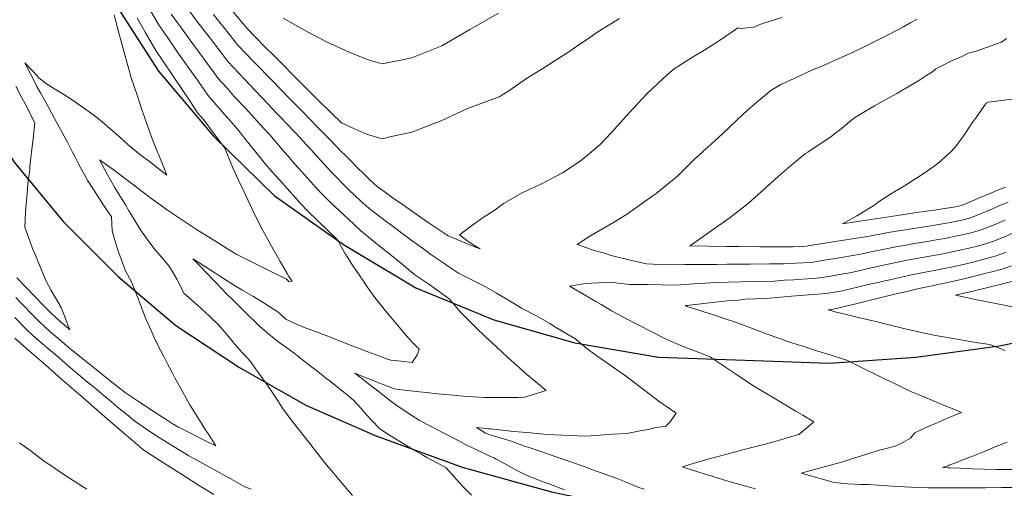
# Model space of a CAD drawing. Header units: inches. Extents: x 11351264 to 11356330, y 6702313 to 6706468.
# Tile 131 of 160: x 11355487 to 11355828, y 6704884 to 6705046. Entities that reach past the tile are written whole.
import ezdxf

# ---------------------------------------------------------------- set-up
doc = ezdxf.new("R2010")
doc.units = ezdxf.units.IN
doc.header["$MEASUREMENT"] = 0
doc.layers.add('Shumate_Contours_clip1', color=7, linetype='Continuous', lineweight=0)
doc.layers.add('Shumate_Streets_clip1', color=7, linetype='Continuous')

msp = doc.modelspace()

# ---------------------------------------------------------------- linework, layer by layer
at = {"layer": 'Shumate_Contours_clip1'}
for points, elevation in [([(11355531.97, 6705049.3), (11355535.03, 6705044.06), (11355538.17, 6705039.46), (11355542.07, 6705033.89), (11355545.27, 6705029.35), (11355548.46, 6705024.82), (11355552.07, 6705019.63), (11355557.17, 6705013.79), (11355560.14, 6705010.39), (11355561.64, 6705008.69), (11355563.31, 6705006.6), (11355564.78, 6705004.84), (11355566.7, 6705002.4), (11355568.62, 6705000), (11355570.06, 6704998.19), (11355572.06, 6704995.81), (11355574.21, 6704993.25), (11355577.86, 6704989.19), (11355580.27, 6704986.51), (11355581.78, 6704984.81), (11355584.11, 6704982.22), (11355586.56, 6704979.68), (11355590.26, 6704976.12), (11355593.48, 6704972.99), (11355596.97, 6704969.61), (11355599.54, 6704964.8), (11355600.32, 6704963.59), (11355601.63, 6704961.58), (11355602.77, 6704959.88), (11355604.64, 6704957.15), (11355605.88, 6704955.37), (11355607.23, 6704953.42), (11355609.85, 6704949.7), (11355611.76, 6704947.32), (11355613.55, 6704945.11), (11355615.36, 6704942.92), (11355617.07, 6704940.86), (11355619.55, 6704937.89), (11355621.56, 6704935.56), (11355623.13, 6704933.93), (11355625.19, 6704931.81), (11355624.65, 6704930.03), (11355622.71, 6704927.26), (11355618.95, 6704927.63), (11355615.35, 6704928.02), (11355613.57, 6704928.54), (11355611.17, 6704929.46), (11355607.46, 6704930.92), (11355604.23, 6704932.17), (11355602.04, 6704933), (11355598.8, 6704934.24), (11355596.86, 6704934.98), (11355594.44, 6704935.91), (11355591.91, 6704936.91), (11355589.32, 6704937.95), (11355585.7, 6704939.18), (11355581.88, 6704940.8), (11355579.02, 6704942.16), (11355576.29, 6704944.72), (11355573.81, 6704946.28), (11355571.21, 6704947.94), (11355567.65, 6704950.19), (11355563.85, 6704952.29), (11355561.32, 6704953.87), (11355558.78, 6704955.46), (11355556.24, 6704957.08), (11355554.46, 6704958.22), (11355549.34, 6704961.52), (11355546.9, 6704963.1), (11355548.7, 6704961.21), (11355552.16, 6704957.61), (11355552.93, 6704956.66), (11355555.02, 6704954.61), (11355558.56, 6704951.01), (11355561.08, 6704948.49), (11355563.61, 6704945.99), (11355566.14, 6704943.49), (11355567.83, 6704941.8), (11355570.04, 6704939.6), (11355572.99, 6704937.16), (11355575.06, 6704935.52), (11355576.67, 6704934.27), (11355579.43, 6704932.25), (11355581.92, 6704930.4), (11355584.84, 6704928.14), (11355587.48, 6704926.09), (11355590.71, 6704923.6), (11355592.81, 6704921.94), (11355594.9, 6704920.28), (11355598.14, 6704917.69), (11355599.14, 6704916.91), (11355600.79, 6704915.56), (11355602.59, 6704914.1), (11355605.05, 6704911.25), (11355606.97, 6704909.13), (11355608.93, 6704907.05), (11355611.47, 6704904.39), (11355614.04, 6704902.67), (11355616.45, 6704901.11), (11355619.6, 6704899.16), (11355623.16, 6704897.01), (11355626.08, 6704895.36), (11355627.86, 6704894.33), (11355631.06, 6704892.64), (11355634.45, 6704890.84), (11355637.38, 6704887.55), (11355639.05, 6704885.74), (11355640.53, 6704884.1), (11355643.29, 6704881.29)], 1398), ([(11355544.5, 6705050.3), (11355548.64, 6705044.84), (11355551.27, 6705041.41), (11355552.85, 6705039.42), (11355556.23, 6705034.98), (11355558.97, 6705031.35), (11355564.82, 6705025.07), (11355566.46, 6705023.39), (11355570.69, 6705018.83), (11355572.8, 6705016.67), (11355575.98, 6705013.32), (11355577.64, 6705011.55), (11355579.17, 6705009.97), (11355582.36, 6705006.62), (11355585.14, 6705003.65), (11355585.98, 6705002.77), (11355588.27, 6705000.27), (11355588.51, 6705000), (11355590.94, 6704997.33), (11355593.61, 6704994.4), (11355594.99, 6704992.95), (11355596.37, 6704991.48), (11355598.95, 6704988.81), (11355601, 6704986.79), (11355604.8, 6704983.28), (11355607.88, 6704980.42), (11355613.75, 6704975.99), (11355615.75, 6704974.53), (11355619.63, 6704971.56), (11355622.39, 6704969.57), (11355626.29, 6704966.71), (11355629.16, 6704964.55), (11355633.66, 6704961.56), (11355635.36, 6704960.44), (11355638.8, 6704958.13), (11355642.73, 6704956.15), (11355647.27, 6704953.78), (11355651.97, 6704951.16), (11355654.5, 6704949.64), (11355656.62, 6704948.45), (11355660.53, 6704946.03), (11355665.73, 6704943.3), (11355670.35, 6704940.66), (11355672.39, 6704939.44), (11355674.93, 6704937.95), (11355679.05, 6704935.45), (11355683.23, 6704932.04), (11355684.06, 6704931.4), (11355686.59, 6704929.53), (11355691.11, 6704926.39), (11355693.57, 6704924.65), (11355696.85, 6704922.31), (11355698.92, 6704920.82), (11355701.41, 6704918.94), (11355703.21, 6704917.54), (11355706.68, 6704914.85), (11355708.3, 6704913.65), (11355711.04, 6704911.78), (11355714.09, 6704909.7), (11355711.94, 6704906.56), (11355710.35, 6704905.09), (11355706.99, 6704904.7), (11355705.03, 6704904.18), (11355701.59, 6704903.56), (11355699.31, 6704903.14), (11355697.02, 6704902.7), (11355692.11, 6704902.47), (11355689.18, 6704902.22), (11355686.4, 6704902.01), (11355682.34, 6704901.78), (11355678.08, 6704901.93), (11355674.83, 6704902.07), (11355672.08, 6704902.17), (11355668.27, 6704902.46), (11355665.98, 6704902.65), (11355662.69, 6704902.95), (11355660.97, 6704903.07), (11355657.96, 6704903.37), (11355654.95, 6704903.68), (11355649.99, 6704904.27), (11355649.19, 6704904.31), (11355648.55, 6704904.34), (11355645.02, 6704904.68), (11355648.15, 6704902.82), (11355649.02, 6704902.42), (11355653.55, 6704901.05), (11355656.27, 6704900.2), (11355658.97, 6704899.33), (11355660.96, 6704898.56), (11355664.3, 6704897.46), (11355666.96, 6704896.56), (11355669.62, 6704895.66), (11355673.86, 6704894.17), (11355676.23, 6704893.32), (11355679.59, 6704892.15), (11355683.23, 6704890.89), (11355685.88, 6704889.91), (11355688.78, 6704888.84), (11355693.37, 6704887.16), (11355697.32, 6704885.58), (11355700.86, 6704884.13), (11355703.01, 6704883.36)], 1394), ([(11355560.35, 6705049.08), (11355563.75, 6705045.02), (11355565.63, 6705042.66), (11355568.71, 6705039.58), (11355571.6, 6705036.59), (11355575.31, 6705032.91), (11355577.6, 6705030.56), (11355581.95, 6705026.25), (11355583.61, 6705024.55), (11355588.64, 6705019.59), (11355589.91, 6705018.32), (11355594.86, 6705013.46), (11355598.29, 6705010.1), (11355602.79, 6705008.06), (11355606.93, 6705006.18), (11355612.42, 6705004.51), (11355614.99, 6705005.21), (11355622.6, 6705006.85), (11355630.05, 6705009.79), (11355632.77, 6705010.81), (11355641.9, 6705015), (11355652.85, 6705019.09), (11355655.84, 6705020.96), (11355662.65, 6705025.64), (11355669.41, 6705029.75), (11355671.35, 6705031.02), (11355676.29, 6705034.24), (11355680.42, 6705037.08), (11355683.06, 6705038.85), (11355687.03, 6705041.53), (11355690.55, 6705043.78), (11355694.49, 6705046.21)], 1390), ([(11355519.6, 6705047.49), (11355520.23, 6705045.08), (11355521.04, 6705041.98), (11355522.64, 6705036.1), (11355524.03, 6705031.11), (11355524.74, 6705028.66), (11355525.57, 6705025.7), (11355527.33, 6705020.34), (11355529.1, 6705015.02), (11355530.13, 6705012.03), (11355530.93, 6705009.75), (11355532.8, 6705004.55), (11355534.62, 6705000), (11355534.84, 6704999.44), (11355536.34, 6704995.79), (11355537.89, 6704991.98), (11355535.32, 6704993.98), (11355531.7, 6704996.78), (11355529.74, 6704998.27), (11355527.51, 6705000), (11355527.46, 6705000.04), (11355525.35, 6705001.75), (11355520.58, 6705006.02), (11355517.23, 6705008.96), (11355515.62, 6705010.27), (11355513.6, 6705011.98), (11355511.02, 6705013.86), (11355508.19, 6705015.87), (11355504.73, 6705018.25), (11355502.23, 6705019.85), (11355499.38, 6705021.66), (11355496.2, 6705023.59), (11355493.59, 6705025.65), (11355491.7, 6705027.71), (11355488.78, 6705030.86), (11355490.83, 6705026.77), (11355492.17, 6705024.11), (11355492.92, 6705022.69), (11355494.16, 6705020.45), (11355496.07, 6705016.99), (11355497.97, 6705013.52), (11355499.86, 6705010.05), (11355501.74, 6705006.57), (11355503.57, 6705003.18), (11355505.22, 6705000), (11355505.92, 6704998.65), (11355507.24, 6704996.1), (11355508.19, 6704994.22), (11355510.53, 6704989.99), (11355512, 6704987.73), (11355513.48, 6704985.47), (11355515.87, 6704981.82), (11355517.44, 6704979.45), (11355518.69, 6704977.56), (11355519.01, 6704972.74), (11355520.37, 6704967.92), (11355521.13, 6704965.45), (11355522.49, 6704961.67), (11355523.54, 6704958.94), (11355525.7, 6704955.05), (11355527.01, 6704951.61), (11355528.15, 6704948.61), (11355529.28, 6704945.61), (11355530.63, 6704942.35), (11355532.46, 6704938.26), (11355533.77, 6704935.33), (11355535.73, 6704931.46), (11355536.68, 6704929.54), (11355538.11, 6704926.78), (11355539.66, 6704923.8), (11355540.68, 6704921.9), (11355542.73, 6704918.16), (11355545.87, 6704912.57), (11355549.16, 6704907.29), (11355551.06, 6704904.27), (11355552.47, 6704902.03), (11355554.8, 6704898.35), (11355550.84, 6704900.34), (11355546.71, 6704902.42), (11355541.93, 6704904.86), (11355539.75, 6704906.15), (11355537.24, 6704907.73), (11355534.54, 6704909.5), (11355532.67, 6704910.68), (11355528.1, 6704913.67), (11355523.51, 6704916.7), (11355518.28, 6704920.84), (11355513.37, 6704924.79), (11355509.34, 6704928.03), (11355504.94, 6704931.57), (11355503.32, 6704932.95), (11355499.37, 6704936.28), (11355497.54, 6704937.84), (11355493.7, 6704941.33), (11355490.47, 6704944.66), (11355488.75, 6704946.44), (11355487.24, 6704948), (11355485.64, 6704949.67)], 1402), ([(11355527.6, 6705046.4), (11355530.41, 6705041.48), (11355534.07, 6705035.09), (11355536.73, 6705031.14), (11355539.83, 6705026.56), (11355542.93, 6705021.98), (11355546, 6705017.38), (11355548.5, 6705013.57), (11355549.54, 6705012.38), (11355550.4, 6705011.35), (11355553.29, 6705007.57), (11355555.86, 6705004.12), (11355557.93, 6705001.35), (11355558.48, 6705000), (11355559.09, 6704998.48), (11355560.69, 6704994.57), (11355562.7, 6704990.25), (11355565.04, 6704985.23), (11355567.39, 6704980.26), (11355570.62, 6704973.72), (11355571.65, 6704971.79), (11355572.9, 6704969.49), (11355574.67, 6704966.36), (11355577.12, 6704962.13), (11355579.53, 6704958.02), (11355580.12, 6704956.98), (11355581.22, 6704955.39), (11355580.23, 6704955.14), (11355579.1, 6704956.1), (11355578.71, 6704956.33), (11355574.97, 6704958.12), (11355572.98, 6704959.12), (11355570.6, 6704960.27), (11355566.22, 6704962.47), (11355561.84, 6704964.7), (11355558.88, 6704966.49), (11355553.15, 6704970.05), (11355549.94, 6704972.09), (11355547.81, 6704973.48), (11355543.65, 6704976.23), (11355540.5, 6704978.29), (11355538.05, 6704979.9), (11355534.81, 6704982.28), (11355533.18, 6704983.5), (11355528.85, 6704986.72), (11355526.34, 6704988.63), (11355523.98, 6704990.43), (11355519.6, 6704993.67), (11355514.59, 6704997.31), (11355517.15, 6704992.6), (11355518.15, 6704990.76), (11355519.75, 6704987.88), (11355521.04, 6704985.81), (11355523.44, 6704981.96), (11355524.77, 6704979.69), (11355526.12, 6704977.46), (11355528.71, 6704973.06), (11355531.3, 6704969.51), (11355533.79, 6704966.17), (11355535.34, 6704964.49), (11355538.65, 6704960.51), (11355540.06, 6704958.25), (11355541.34, 6704956.01), (11355543.3, 6704952.17), (11355543.78, 6704951.19), (11355546.53, 6704948.76), (11355549.7, 6704945.92), (11355552.79, 6704943.08), (11355555.73, 6704940.26), (11355558.69, 6704936.83), (11355560.7, 6704934.3), (11355562.71, 6704932.08), (11355564.37, 6704930.18), (11355566.76, 6704927.53), (11355568.6, 6704925.02), (11355569.98, 6704923.16), (11355572.61, 6704919.54), (11355574.51, 6704916.64), (11355575.65, 6704914.9), (11355577.91, 6704911.46), (11355581.23, 6704906.92), (11355585.16, 6704901.93), (11355586.98, 6704899.6), (11355588.85, 6704897.23), (11355592.52, 6704892.51), (11355596.26, 6704888.09), (11355598.72, 6704885.17), (11355602.09, 6704881.16)], 1400), ([(11355539.42, 6705047.69), (11355543.12, 6705042.46), (11355547.45, 6705036.65), (11355548.79, 6705034.77), (11355550.74, 6705032.16), (11355552.17, 6705030.15), (11355554.03, 6705027.68), (11355555.55, 6705025.53), (11355558.83, 6705021.98), (11355561.32, 6705019.12), (11355564.95, 6705015.22), (11355568.18, 6705011.65), (11355571.1, 6705008.48), (11355573.47, 6705005.89), (11355577.87, 6705000.79), (11355578.56, 6705000), (11355579.94, 6704998.43), (11355581.97, 6704996.05), (11355584.56, 6704993.11), (11355586.55, 6704990.9), (11355589.82, 6704987.35), (11355591.78, 6704985.28), (11355593.8, 6704983.24), (11355597.55, 6704979.71), (11355600.69, 6704976.73), (11355604.95, 6704972.7), (11355611.36, 6704967.57), (11355615.01, 6704964.67), (11355618.65, 6704961.76), (11355623.72, 6704957.58), (11355626.12, 6704955.89), (11355628.15, 6704954.49), (11355631.7, 6704951.96), (11355635.58, 6704949.19), (11355637.01, 6704947.5), (11355639.32, 6704944.76), (11355640.3, 6704943.76), (11355641.85, 6704942.17), (11355643.4, 6704940.65), (11355644.92, 6704939.18), (11355648.06, 6704936.2), (11355651.87, 6704932.65), (11355655.89, 6704928.91), (11355657.92, 6704927.1), (11355659.76, 6704925.46), (11355662.41, 6704923.11), (11355665.53, 6704920.54), (11355669.16, 6704917.55), (11355665.43, 6704916.36), (11355662.09, 6704915.32), (11355661.63, 6704915.19), (11355659.44, 6704915.16), (11355657.44, 6704915.14), (11355655.11, 6704915.13), (11355652.78, 6704915.13), (11355649.87, 6704915.14), (11355647.83, 6704915.16), (11355645.8, 6704915.18), (11355640.46, 6704915.59), (11355635.63, 6704916.03), (11355631.49, 6704916.42), (11355627.71, 6704916.8), (11355625.32, 6704917.05), (11355619.95, 6704917.61), (11355616.51, 6704918.14), (11355613.97, 6704919.09), (11355611.42, 6704920.07), (11355608.86, 6704921.07), (11355606.81, 6704921.91), (11355606.45, 6704922.06), (11355602.9, 6704923.5), (11355605.93, 6704921.2), (11355606.51, 6704920.75), (11355608.13, 6704919.51), (11355610.36, 6704917.8), (11355612.57, 6704916.07), (11355614.76, 6704914.34), (11355617.21, 6704912.47), (11355619.52, 6704910.95), (11355621.37, 6704909.72), (11355625.15, 6704907.26), (11355627.93, 6704905.82), (11355630.47, 6704904.49), (11355633.02, 6704903.16), (11355635.27, 6704902), (11355638.43, 6704900.4), (11355641.46, 6704898.74), (11355643.86, 6704897.59), (11355646.27, 6704896.46), (11355648.68, 6704895.32), (11355650.94, 6704894.24), (11355651.08, 6704894.18), (11355651.81, 6704893.82), (11355654.41, 6704892.4), (11355656.34, 6704891.34), (11355659.01, 6704889.89), (11355661.69, 6704888.47), (11355666.21, 6704886.68), (11355670.07, 6704885.22), (11355675.5, 6704883.22)], 1396), ([(11355553.96, 6705047.57), (11355556.6, 6705044.32), (11355558.28, 6705042.21), (11355562.33, 6705037.05), (11355568.25, 6705030.9), (11355574.18, 6705024.81), (11355580.71, 6705018.13), (11355583.98, 6705014.79), (11355587.58, 6705011.14), (11355590.04, 6705008.63), (11355594.38, 6705004.21), (11355598.44, 6705000), (11355599.17, 6704999.23), (11355601.84, 6704996.56), (11355603.39, 6704994.98), (11355606.35, 6704992.06), (11355608.17, 6704990.32), (11355610.75, 6704987.98), (11355613.07, 6704986.37), (11355616.69, 6704983.74), (11355620.01, 6704981.46), (11355622.65, 6704979.55), (11355628.64, 6704975.41), (11355634.17, 6704971.7), (11355634.54, 6704971.44), (11355635.03, 6704971.12), (11355639.63, 6704969.22), (11355644.12, 6704967.38), (11355646.26, 6704966.5), (11355644.11, 6704967.84), (11355641.64, 6704969.39), (11355639.13, 6704971.3), (11355643.7, 6704974.78), (11355647.33, 6704977.37), (11355651.43, 6704980.06), (11355654.35, 6704982.14), (11355660.98, 6704985.95), (11355667.05, 6704988.8), (11355669.65, 6704990.1), (11355674.76, 6704992.8), (11355680.91, 6704996.8), (11355684.68, 6705000), (11355685.5, 6705000.69), (11355687.76, 6705002.65), (11355691.56, 6705006.66), (11355695.89, 6705011.39), (11355697.73, 6705013.38), (11355704.01, 6705020.29), (11355711.08, 6705026.85), (11355713.42, 6705028.71), (11355715.57, 6705030.18), (11355719.69, 6705032.78), (11355723.07, 6705034.78), (11355727.1, 6705037.25), (11355728.77, 6705038.36), (11355731.28, 6705040.06), (11355733.77, 6705041.78), (11355735.43, 6705042.92), (11355736.52, 6705042.67), (11355740.97, 6705043.13), (11355742.99, 6705044.07), (11355743.78, 6705044.38), (11355750.61, 6705046.54)], 1392), ([(11355578.06, 6705046.27), (11355583.19, 6705043.44), (11355586.81, 6705041.4), (11355593.08, 6705038.09), (11355600.95, 6705034.5), (11355606.91, 6705032.1), (11355609.18, 6705031.41), (11355612.4, 6705030.47), (11355618.66, 6705031.75), (11355622.58, 6705032.56), (11355633.05, 6705036.77), (11355642.69, 6705042.38), (11355652.62, 6705047.98)], 1388), ([(11355827.77, 6704976.47), (11355824.73, 6704975.09), (11355820.89, 6704973.58), (11355818.63, 6704972.74), (11355815.2, 6704971.85), (11355811.27, 6704970.96), (11355807.03, 6704970.1), (11355804, 6704969.61), (11355800.33, 6704968.95), (11355797.07, 6704968.42), (11355793.62, 6704967.79), (11355790.14, 6704967.22), (11355786.15, 6704966.38), (11355782.57, 6704965.69), (11355777.88, 6704964.67), (11355775.26, 6704964.25), (11355771.23, 6704963.55), (11355768.35, 6704963.09), (11355764.59, 6704962.45), (11355761.43, 6704961.95), (11355757.95, 6704961.72), (11355755.34, 6704961.56), (11355751.31, 6704961.31), (11355746.33, 6704961.29), (11355739.73, 6704961.19), (11355731.73, 6704961.16), (11355728.15, 6704961.08), (11355717.1, 6704961.05), (11355710.62, 6704961.02), (11355703.8, 6704961.29), (11355697.67, 6704962.7), (11355691.62, 6704964.23), (11355689.33, 6704964.96), (11355685.73, 6704965.94), (11355680.26, 6704967.86), (11355680.06, 6704967.89), (11355679.76, 6704968.03), (11355680.18, 6704968.3), (11355684.26, 6704970.84), (11355688.61, 6704973.42), (11355692.98, 6704975.97), (11355697.27, 6704978.61), (11355702.86, 6704982.63), (11355707.14, 6704985.67), (11355711.6, 6704989.27), (11355714.64, 6704991.71), (11355720.53, 6704997.69), (11355723.15, 6705000), (11355723.45, 6705000.27), (11355725.09, 6705001.71), (11355727.63, 6705004.02), (11355730.05, 6705006.21), (11355735.08, 6705010.98), (11355738.77, 6705014.48), (11355742.05, 6705017.27), (11355746.86, 6705021.31), (11355750.31, 6705023.33), (11355752.57, 6705024.41), (11355754.86, 6705025.45), (11355761.21, 6705028.4), (11355763.98, 6705029.42), (11355769.37, 6705031.92), (11355775.35, 6705034.55), (11355778.69, 6705036.11), (11355787.62, 6705040.6), (11355792.79, 6705043.34), (11355795.3, 6705044.74), (11355797.48, 6705045.97)], 1394), ([(11355828.98, 6704982.7), (11355826.35, 6704981.61), (11355822.67, 6704979.98), (11355820.19, 6704978.94), (11355818.28, 6704978.16), (11355815.74, 6704977.13), (11355812.96, 6704976.46), (11355808.87, 6704975.59), (11355802.19, 6704974.51), (11355795.51, 6704973.43), (11355787.44, 6704972.14), (11355780.93, 6704970.88), (11355774.31, 6704969.82), (11355767.69, 6704968.77), (11355761.09, 6704967.74), (11355759.1, 6704967.45), (11355754.48, 6704967.19), (11355750.81, 6704967.23), (11355742.98, 6704967.23), (11355735.79, 6704967.34), (11355731.52, 6704967.34), (11355718.86, 6704967.6), (11355721, 6704969.07), (11355726.25, 6704972.69), (11355728.9, 6704974.59), (11355732.82, 6704977.33), (11355739.02, 6704982.16), (11355746.98, 6704989.32), (11355749.39, 6704991.58), (11355755.06, 6704996.41), (11355758.79, 6704999.45), (11355759.63, 6705000), (11355761.84, 6705001.45), (11355767.29, 6705005.03), (11355771.13, 6705007.98), (11355775.47, 6705011.62), (11355777.86, 6705013.1), (11355782.72, 6705015.98), (11355786.9, 6705018.28), (11355790.38, 6705020.2), (11355794.31, 6705022.56), (11355797.7, 6705024.54), (11355800.82, 6705026.58), (11355802.79, 6705027.76), (11355803.95, 6705028.81), (11355806.19, 6705029.91), (11355809.17, 6705031.36), (11355812.18, 6705032.73), (11355815.15, 6705034.19), (11355817.83, 6705034.88), (11355826.65, 6705038.02), (11355828.42, 6705039.3)], 1396), ([(11355485.63, 6705022.75), (11355487.74, 6705018.72), (11355488.93, 6705016.44), (11355492.23, 6705010.1), (11355491.98, 6705007.89), (11355491.6, 6705004.6), (11355491.27, 6705001.89), (11355491.03, 6705000), (11355490.91, 6704999.01), (11355490.48, 6704994.96), (11355490.43, 6704993.73), (11355489.93, 6704990.1), (11355489.43, 6704984.38), (11355488.99, 6704979.35), (11355488.75, 6704974), (11355490.57, 6704968.95), (11355491.38, 6704966.65), (11355492.44, 6704964.33), (11355493.3, 6704961.99), (11355494.63, 6704958.95), (11355496.15, 6704955.39), (11355497.74, 6704952.39), (11355499.06, 6704950.11), (11355501.31, 6704946.17), (11355502.69, 6704942.65), (11355504.01, 6704939.31), (11355504.33, 6704938.56), (11355503.86, 6704938.93), (11355503.79, 6704938.99), (11355500.89, 6704941.55), (11355497.98, 6704944.13), (11355495.35, 6704946.84), (11355492.24, 6704950.06), (11355489.13, 6704953.29), (11355486.02, 6704956.51)], 1404), ([(11355827.98, 6704987.89), (11355825.05, 6704986.67), (11355823.16, 6704985.89), (11355821.28, 6704985.1), (11355819.49, 6704984.33), (11355816.61, 6704983.13), (11355814.72, 6704982.34), (11355812.82, 6704981.55), (11355810.72, 6704981.09), (11355804.05, 6704980.06), (11355797.39, 6704979.04), (11355790.72, 6704978.02), (11355784.71, 6704977.11), (11355783.91, 6704976.96), (11355777.68, 6704976.04), (11355771.64, 6704975.15), (11355776.55, 6704977.95), (11355782.18, 6704981.24), (11355785.17, 6704983.46), (11355789.73, 6704986.34), (11355793.07, 6704988.31), (11355797.26, 6704990.93), (11355800.18, 6704992.88), (11355804.61, 6704996.05), (11355805.26, 6704996.61), (11355805.82, 6704997.08), (11355808.83, 6704999.87), (11355808.96, 6705000), (11355810.56, 6705001.69), (11355813.39, 6705005.31), (11355816.53, 6705010.12), (11355817.83, 6705011.89), (11355821.31, 6705016.89), (11355822.03, 6705017.29), (11355831.3, 6705018.42)], 1398), ([(11355832.83, 6704972.98), (11355827.41, 6704970.56), (11355823.9, 6704969.18), (11355821.57, 6704968.36), (11355821.53, 6704968.34), (11355817.44, 6704967.22), (11355813.32, 6704966.23), (11355809.25, 6704965.4), (11355805.19, 6704964.6), (11355798.46, 6704963.37), (11355792.82, 6704962.35), (11355785.28, 6704960.74), (11355783.14, 6704960.24), (11355777.77, 6704959.08), (11355774.79, 6704958.38), (11355770.65, 6704957.67), (11355768.12, 6704957.23), (11355763.74, 6704956.49), (11355761.46, 6704956.31), (11355757.68, 6704956.05), (11355754.78, 6704955.84), (11355751.6, 6704955.63), (11355748.11, 6704955.37), (11355742.01, 6704955.27), (11355736.44, 6704955.08), (11355727.89, 6704954.86), (11355722.42, 6704954.55), (11355720.23, 6704954.36), (11355716.94, 6704954.23), (11355714.18, 6704954), (11355708.92, 6704954.08), (11355704.4, 6704954.13), (11355700.47, 6704954.17), (11355697.94, 6704954.16), (11355691.33, 6704954.94), (11355684.85, 6704954.62), (11355681.97, 6704954.46), (11355677.23, 6704953.59), (11355682.43, 6704950.55), (11355686.28, 6704948.29), (11355688.12, 6704947.21), (11355691.68, 6704945.1), (11355694.11, 6704943.84), (11355696.22, 6704942.71), (11355701.42, 6704940.04), (11355705.44, 6704937.92), (11355710.14, 6704935.5), (11355712.21, 6704934.61), (11355714.27, 6704933.71), (11355717.05, 6704932.5), (11355719.8, 6704931.52), (11355723.8, 6704929.94), (11355725.96, 6704929.1), (11355729.76, 6704926.56), (11355734.67, 6704923.28), (11355740.63, 6704919.3), (11355743.49, 6704917.58), (11355747.45, 6704915.2), (11355751.5, 6704912.77), (11355755.54, 6704910.36), (11355757.91, 6704908.95), (11355761.71, 6704906.68), (11355759.16, 6704904.5), (11355756.68, 6704902.4), (11355756.57, 6704902.3), (11355754.45, 6704901.69), (11355752.12, 6704901.02), (11355749.79, 6704900.35), (11355747.45, 6704899.68), (11355744.85, 6704898.99), (11355742.52, 6704898.36), (11355739.86, 6704897.7), (11355737.12, 6704897), (11355735.04, 6704896.46), (11355732.9, 6704895.9), (11355728.57, 6704894.71), (11355724.25, 6704893.5), (11355719.94, 6704892.26), (11355716.2, 6704891.15), (11355719.72, 6704890), (11355723.79, 6704888.71), (11355727.87, 6704887.45), (11355731.97, 6704886.21), (11355734.86, 6704885.39), (11355737.7, 6704884.59), (11355741.49, 6704883.5)], 1392), ([(11355828.3, 6704965.4), (11355824.41, 6704963.97), (11355817.18, 6704962), (11355813.47, 6704961.1), (11355809.76, 6704960.32), (11355807.39, 6704959.86), (11355803.34, 6704959.07), (11355795.46, 6704957.54), (11355788.47, 6704955.95), (11355783.9, 6704954.9), (11355780.08, 6704954.01), (11355771.67, 6704952.03), (11355766.05, 6704951.04), (11355760, 6704950.57), (11355753.95, 6704950.09), (11355751.57, 6704949.88), (11355747.91, 6704949.6), (11355744.86, 6704949.33), (11355737.97, 6704949.08), (11355735.52, 6704948.82), (11355732.79, 6704948.6), (11355727.67, 6704948.08), (11355722.62, 6704947.53), (11355717.78, 6704946.93), (11355717.23, 6704946.92), (11355717.72, 6704946.65), (11355717.82, 6704946.61), (11355721.98, 6704945.29), (11355724.04, 6704944.61), (11355726.33, 6704943.87), (11355730.65, 6704942.44), (11355734.96, 6704941), (11355739.8, 6704939.21), (11355743.89, 6704937.64), (11355745.87, 6704936.93), (11355748.94, 6704935.81), (11355753.33, 6704934.2), (11355758.24, 6704932.69), (11355763.14, 6704931.18), (11355765.08, 6704930.56), (11355768.01, 6704929.65), (11355772.66, 6704928.15), (11355772.85, 6704928.1), (11355773.19, 6704928.02), (11355778.45, 6704925.4), (11355784.13, 6704922.61), (11355786.18, 6704921.61), (11355789.81, 6704919.84), (11355792.36, 6704918.61), (11355795.5, 6704917.09), (11355798.42, 6704915.87), (11355800.91, 6704914.85), (11355804.99, 6704913.16), (11355807.19, 6704912.26), (11355810.12, 6704911.08), (11355812.84, 6704909.97), (11355810.77, 6704909.09), (11355808.53, 6704908.13), (11355806.3, 6704907.21), (11355804.34, 6704906.39), (11355802.04, 6704905.37), (11355799.82, 6704904.34), (11355796.71, 6704902.85), (11355795.15, 6704901.06), (11355792.3, 6704899.41), (11355789.8, 6704898.28), (11355787.17, 6704897.62), (11355784.01, 6704896.82), (11355780.09, 6704895.55), (11355775.21, 6704893.95), (11355771.27, 6704892.76), (11355767.02, 6704891.57), (11355762.77, 6704890.39), (11355757.38, 6704888.89), (11355763.44, 6704887.19), (11355768.76, 6704885.76), (11355771.11, 6704885.5), (11355773.5, 6704885.26), (11355778.03, 6704885.06), (11355780.46, 6704884.96), (11355784.14, 6704884.79), (11355788.87, 6704884.49), (11355793.13, 6704884.22), (11355795.27, 6704884.12), (11355797.38, 6704884.02), (11355801.27, 6704883.85), (11355804.96, 6704883.88), (11355807.87, 6704883.89), (11355812.7, 6704883.91), (11355815.93, 6704883.92), (11355821.09, 6704883.88), (11355826.65, 6704883.95), (11355832.21, 6704884.03)], 1390), ([(11355830.07, 6704960.66), (11355827.28, 6704959.61), (11355824.71, 6704958.96), (11355820.01, 6704957.71), (11355815.14, 6704956.54), (11355812.65, 6704955.94), (11355805.86, 6704954.37), (11355801.46, 6704953.47), (11355798.07, 6704952.79), (11355793.85, 6704951.77), (11355790.61, 6704951.03), (11355785.43, 6704949.77), (11355783.17, 6704949.24), (11355775.75, 6704947.43), (11355768.54, 6704945.64), (11355768.35, 6704945.61), (11355766.69, 6704945.47), (11355767.91, 6704945.04), (11355768.57, 6704944.84), (11355773.02, 6704943.8), (11355778.12, 6704942.57), (11355783.21, 6704941.34), (11355785.86, 6704940.67), (11355788.27, 6704940.08), (11355793.33, 6704938.9), (11355797.89, 6704937.81), (11355800.36, 6704937.2), (11355803.84, 6704936.57), (11355807.29, 6704935.97), (11355811.84, 6704935.19), (11355817.11, 6704934.21), (11355819.4, 6704933.87), (11355822.65, 6704933.42), (11355825.6, 6704932.25), (11355827.78, 6704931.32)], 1388), ([(11355830.21, 6704955.17), (11355826.13, 6704954.19), (11355822.87, 6704953.37), (11355816.73, 6704951.92), (11355810.78, 6704950.51), (11355815.53, 6704949.47), (11355817.57, 6704949.03), (11355822.96, 6704947.91), (11355830.43, 6704946.5)], 1386), ([(11355567.1, 6704883.35), (11355564.85, 6704884.24), (11355560.03, 6704886.92), (11355556.21, 6704889.09), (11355550.74, 6704892.09), (11355545.48, 6704894.97), (11355540.09, 6704898.22), (11355534.93, 6704901.36), (11355530.97, 6704904.05), (11355526.33, 6704907.26), (11355524.57, 6704908.75), (11355520.84, 6704911.8), (11355518.74, 6704913.58), (11355515.35, 6704916.37), (11355512.94, 6704918.41), (11355510.45, 6704920.46), (11355508.14, 6704922.4), (11355506.04, 6704924.12), (11355502.8, 6704926.9), (11355500.46, 6704928.89), (11355497.07, 6704931.81), (11355494.88, 6704933.68), (11355491.37, 6704936.71), (11355489.43, 6704938.52), (11355485.26, 6704942.77)], 1400), ([(11355554.16, 6704881.52), (11355550.59, 6704883.8), (11355549.19, 6704884.61), (11355544.21, 6704887.77), (11355539.22, 6704890.93), (11355534.23, 6704894.11), (11355530.22, 6704896.68), (11355529.3, 6704897.33), (11355523.73, 6704902.15), (11355518.16, 6704906.97), (11355512.59, 6704911.8), (11355507.73, 6704916.03), (11355507.16, 6704916.51), (11355501.57, 6704921.37), (11355495.98, 6704926.23), (11355490.39, 6704931.1), (11355485.23, 6704935.59)], 1398), ([(11355510.2, 6704883.44), (11355507.47, 6704885.18), (11355501.9, 6704888.75), (11355497.68, 6704891.55), (11355495.56, 6704892.93), (11355490.95, 6704896.52), (11355486.85, 6704899.48)], 1396), ([(11355828.59, 6704899.69), (11355824.45, 6704897.99), (11355820.45, 6704896.32), (11355816.42, 6704894.74), (11355814.11, 6704893.85), (11355810.48, 6704892.44), (11355808.44, 6704891.65), (11355808.06, 6704891.5), (11355806.38, 6704890.85), (11355808.25, 6704890.76), (11355808.5, 6704890.76), (11355808.82, 6704890.75), (11355812.49, 6704890.61), (11355816.62, 6704890.46), (11355820.75, 6704890.34), (11355824.9, 6704890.23), (11355830.37, 6704890.2)], 1388)]:
    msp.add_lwpolyline(points, dxfattribs=dict(at, elevation=elevation))
at = {"layer": 'Shumate_Streets_clip1'}
for points in [[(11355519, 6705053), (11355535, 6705028), (11355554, 6705005.5), (11355575, 6704985), (11355599, 6704968), (11355624, 6704953), (11355651, 6704942), (11355679, 6704934), (11355708, 6704929), (11355738, 6704928), (11355767, 6704927), (11355797, 6704929), (11355826, 6704933), (11355855, 6704939)], [(11355457, 6705040.5), (11355471, 6705018.5), (11355485, 6704996.5), (11355502, 6704976), (11355521, 6704957), (11355541, 6704940), (11355563, 6704925.5), (11355586, 6704912.5), (11355610, 6704902), (11355640, 6704891), (11355671, 6704882.5), (11355702, 6704876), (11355734, 6704872.5), (11355766, 6704871), (11355797, 6704872.5), (11355829, 6704876)]]:
    msp.add_lwpolyline(points, dxfattribs=at)

doc.saveas('drawing.dxf')
